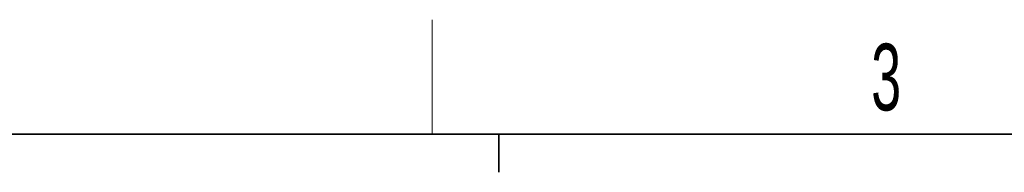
# Paper-space layout 'Blatt3' of a CAD drawing. Header units: millimetres. Extents: x 5 to 418, y 2 to 292.
# Tile 43 of 56: x 99.83 to 151.56, y 280.5 to 288.5. Entities that reach past the tile are written whole.
import ezdxf

# ---------------------------------------------------------------- set-up
doc = ezdxf.new("R2010")
doc.units = ezdxf.units.MM
doc.layers.add('SLD-0', color=7, linetype='Continuous')
doc.styles.add('SLDTEXTSTYLE0', font='TXT', dxfattribs={"width": 0.605})

psp = doc.layouts.new('Blatt3')

# ---------------------------------------------------------------- linework, layer by layer
at = {"layer": 'SLD-0', "lineweight": 18}
psp.add_line((121.5, 282.5), (121.5, 288.5), dxfattribs=at)
at = {"layer": 'SLD-0', "lineweight": 35}
psp.add_line((408, 282.5), (26, 282.5), dxfattribs=at)
at = {"layer": 'SLD-0'}
for p, q in [((125, 280.5), (125, 282.5)), ((125, 282.5), (125, 280.5))]:
    psp.add_line(p, q, dxfattribs=at)

# ---------------------------------------------------------------- texts
at = {"layer": 'SLD-0', "insert": (145.3527, 287.243), "char_height": 3.5, "attachment_point": 2, "style": 'SLDTEXTSTYLE0'}
psp.add_mtext('3', dxfattribs=at)

doc.saveas('drawing.dxf')
